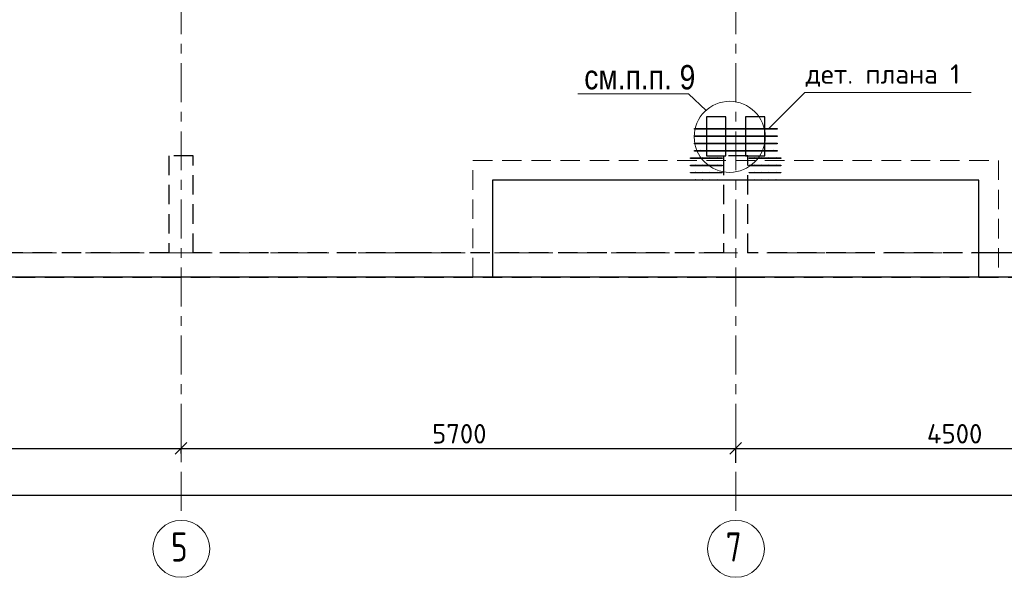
# Model space of a CAD drawing. Header units: metres. Extents: x -38 to 85, y -15 to 19.
# Tile 11 of 93: x 12.09 to 22.21, y -3.33 to 2.4. Entities that reach past the tile are written whole.
import ezdxf

# ---------------------------------------------------------------- set-up
doc = ezdxf.new("R2010")
doc.units = ezdxf.units.M
doc.header["$PDMODE"] = 65
for name, pattern in [('______11', [0.5, 0.4, -0.05, 0, -0.05]), ('______2', [0.27, 0.2, -0.07]), ('______5', [1.1, 0.8, -0.1, 0.1, -0.1])]:
    doc.linetypes.add(name, pattern=pattern)
for name, color, linetype, lineweight in [('XR$2$Осевая линия (1)', 7, '______5', 13), ('XR$2$Размерная линия (1)', 7, 'Continuous', 13), ('XR$3$Арматурный каркас 01', 4, 'Continuous', 35), ('XR$3$ВК__отв в полу 1-2 эт', 220, 'Continuous', 25), ('XR$3$Общий слой (1)', 7, 'Continuous', 13), ('XR$3$Перекрытие (1)', 7, 'Continuous', 35), ('XR$3$Перекрытие (2)', 7, 'Continuous', 35), ('XR$3$Текст_ общее_1', 7, 'Continuous', 13), ('XR$3$Фундамент (1)_1', 7, 'Continuous', 35), ('XR$5$Стена (1)', 7, 'Continuous', 35)]:
    doc.layers.add(name, color=color, linetype=linetype, lineweight=lineweight)
doc.styles.add('ARIAL', font='arial.ttf')
doc.styles.add('ISOCPEUR', font='txt')
doc.dimstyles.new('DIMSTYLE_3', dxfattribs={"dimtxt": 0.2, "dimasz": 0.2, "dimexe": 0, "dimexo": 0, "dimgap": 0.1, "dimtad": 2, "dimdec": 0, "dimlfac": 1000, "dimrnd": 5, "dimzin": 12, "dimdsep": 46, "dimtxsty": 'ISOCPEUR', "dimblk1": 'ALL_ML_STRICH', "dimblk2": 'ALL_ML_STRICH', "dimsah": 1, "dimcen": 0, "dimclrd": 7, "dimclre": 256, "dimclrt": 7, "dimadec": 0, "dimazin": 0, "dimtfac": 1, "dimtdec": 0, "dimtix": 1, "dimtmove": 2, "dimatfit": 3, "dimfxl": 0, "dimtzin": 0, "dimlwd": 0, "dimlwe": -3, "dimarcsym": 0})

# ---------------------------------------------------------------- blocks, each defined once
blk = doc.blocks.new('ALL_ML_STRICH')
at = {"color": 0, "linetype": 'ByBlock', "lineweight": -2}
for p, q in [((-1, 0), (0.5, 0)), ((-0.3, -0.3), (0.3, 0.3)), ((0, -0.5), (0, 0.5))]:
    blk.add_line(p, q, dxfattribs=at)
blk = doc.blocks.new('*D7')
at = {"layer": 'DEFPOINTS', "color": 7, "linetype": 'Continuous', "lineweight": 13, "transparency": 33554687}
for p in [(9.15, -2.009), (9.15, -2.043), (13.75, -2.043)]:
    blk.add_point(p, dxfattribs=at)
at = {"layer": 'XR$2$Размерная линия (1)', "color": 9, "linetype": 'Continuous', "lineweight": -2, "true_color": 0xc7c7c7, "transparency": 33554687}
for p, q in [((9.15, -2.063), (9.15, -2.009)), ((13.75, -2.063), (13.75, -2.009))]:
    blk.add_line(p, q, dxfattribs=at)
at = {"layer": 'XR$2$Размерная линия (1)', "color": 7, "linetype": 'Continuous', "lineweight": -2, "transparency": 33554687}
blk.add_line((9.15, -2.009), (13.75, -2.009), dxfattribs=at)
at = {"layer": 'XR$2$Размерная линия (1)', "color": 7, "linetype": 'Continuous', "lineweight": 13, "transparency": 33554687, "xscale": 0.2, "yscale": 0.2, "zscale": 0.2, "rotation": 180}
blk.add_blockref('ALL_ML_STRICH', (9.15, -2.009), dxfattribs=at)
at = {"layer": 'XR$2$Размерная линия (1)', "color": 7, "linetype": 'Continuous', "lineweight": 13, "transparency": 33554687, "xscale": 0.2, "yscale": 0.2, "zscale": 0.2}
blk.add_blockref('ALL_ML_STRICH', (13.75, -2.009), dxfattribs=at)
at = {"layer": 'XR$2$Размерная линия (1)', "color": 7, "linetype": 'Continuous', "lineweight": 13, "transparency": 33554687, "insert": (11.45, -1.859), "char_height": 0.2, "width": 0.8, "attachment_point": 5, "style": 'ISOCPEUR'}
blk.add_mtext('\\A1;{4600}', dxfattribs=at)
blk = doc.blocks.new('*D8')
at = {"layer": 'DEFPOINTS', "color": 7, "linetype": 'Continuous', "lineweight": 13, "transparency": 33554687}
for p in [(13.75, -2.009), (13.75, -2.043), (19.45, -2.137)]:
    blk.add_point(p, dxfattribs=at)
at = {"layer": 'XR$2$Размерная линия (1)', "color": 9, "linetype": 'Continuous', "lineweight": -2, "true_color": 0xc7c7c7, "transparency": 33554687}
for p, q in [((13.75, -2.063), (13.75, -2.009)), ((19.45, -2.157), (19.45, -2.009))]:
    blk.add_line(p, q, dxfattribs=at)
at = {"layer": 'XR$2$Размерная линия (1)', "color": 7, "linetype": 'Continuous', "lineweight": -2, "transparency": 33554687}
blk.add_line((13.75, -2.009), (19.45, -2.009), dxfattribs=at)
at = {"layer": 'XR$2$Размерная линия (1)', "color": 7, "linetype": 'Continuous', "lineweight": 13, "transparency": 33554687, "xscale": 0.2, "yscale": 0.2, "zscale": 0.2, "rotation": 180}
blk.add_blockref('ALL_ML_STRICH', (13.75, -2.009), dxfattribs=at)
at = {"layer": 'XR$2$Размерная линия (1)', "color": 7, "linetype": 'Continuous', "lineweight": 13, "transparency": 33554687, "xscale": 0.2, "yscale": 0.2, "zscale": 0.2}
blk.add_blockref('ALL_ML_STRICH', (19.45, -2.009), dxfattribs=at)
at = {"layer": 'XR$2$Размерная линия (1)', "color": 7, "linetype": 'Continuous', "lineweight": 13, "transparency": 33554687, "insert": (16.61, -1.859), "char_height": 0.2, "width": 0.8, "attachment_point": 5, "style": 'ISOCPEUR'}
blk.add_mtext('\\A1;{5700}', dxfattribs=at)
blk = doc.blocks.new('*D9')
at = {"layer": 'DEFPOINTS', "color": 7, "linetype": 'Continuous', "lineweight": 13, "transparency": 33554687}
for p in [(19.45, -2.009), (23.95, -2.051), (19.45, -2.137)]:
    blk.add_point(p, dxfattribs=at)
at = {"layer": 'XR$2$Размерная линия (1)', "color": 9, "linetype": 'Continuous', "lineweight": -2, "true_color": 0xc7c7c7, "transparency": 33554687}
for p, q in [((19.45, -2.157), (19.45, -2.009)), ((23.95, -2.071), (23.95, -2.009))]:
    blk.add_line(p, q, dxfattribs=at)
at = {"layer": 'XR$2$Размерная линия (1)', "color": 7, "linetype": 'Continuous', "lineweight": -2, "transparency": 33554687}
blk.add_line((19.45, -2.009), (23.95, -2.009), dxfattribs=at)
at = {"layer": 'XR$2$Размерная линия (1)', "color": 7, "linetype": 'Continuous', "lineweight": 13, "transparency": 33554687, "xscale": 0.2, "yscale": 0.2, "zscale": 0.2, "rotation": 180}
blk.add_blockref('ALL_ML_STRICH', (19.45, -2.009), dxfattribs=at)
at = {"layer": 'XR$2$Размерная линия (1)', "color": 7, "linetype": 'Continuous', "lineweight": 13, "transparency": 33554687, "xscale": 0.2, "yscale": 0.2, "zscale": 0.2}
blk.add_blockref('ALL_ML_STRICH', (23.95, -2.009), dxfattribs=at)
at = {"layer": 'XR$2$Размерная линия (1)', "color": 7, "linetype": 'Continuous', "lineweight": 13, "transparency": 33554687, "insert": (21.7, -1.859), "char_height": 0.2, "width": 0.8, "attachment_point": 5, "style": 'ISOCPEUR'}
blk.add_mtext('\\A1;{4500}', dxfattribs=at)
blk = doc.blocks.new('*D18')
at = {"layer": 'DEFPOINTS', "color": 7, "linetype": 'Continuous', "lineweight": 13, "transparency": 33554687}
for p in [(0.5, -2.363), (61.6, -2.4), (0.5, -2.49)]:
    blk.add_point(p, dxfattribs=at)
at = {"layer": 'XR$2$Размерная линия (1)', "color": 9, "linetype": 'Continuous', "lineweight": -2, "true_color": 0xc7c7c7, "transparency": 33554687}
for p, q in [((0.5, -2.383), (0.5, -2.49)), ((61.6, -2.42), (61.6, -2.49))]:
    blk.add_line(p, q, dxfattribs=at)
at = {"layer": 'XR$2$Размерная линия (1)', "color": 7, "linetype": 'Continuous', "lineweight": -2, "transparency": 33554687}
blk.add_line((0.5, -2.49), (61.6, -2.49), dxfattribs=at)
at = {"layer": 'XR$2$Размерная линия (1)', "color": 7, "linetype": 'Continuous', "lineweight": 13, "transparency": 33554687, "xscale": 0.2, "yscale": 0.2, "zscale": 0.2, "rotation": 180}
blk.add_blockref('ALL_ML_STRICH', (0.5, -2.49), dxfattribs=at)
at = {"layer": 'XR$2$Размерная линия (1)', "color": 7, "linetype": 'Continuous', "lineweight": 13, "transparency": 33554687, "xscale": 0.2, "yscale": 0.2, "zscale": 0.2}
blk.add_blockref('ALL_ML_STRICH', (61.6, -2.49), dxfattribs=at)
at = {"layer": 'XR$2$Размерная линия (1)', "color": 7, "linetype": 'Continuous', "lineweight": 13, "transparency": 33554687, "insert": (31.1, -2.34), "char_height": 0.2, "width": 1, "attachment_point": 5, "style": 'ISOCPEUR'}
blk.add_mtext('\\A1;{61100}', dxfattribs=at)

msp = doc.modelspace()

# ---------------------------------------------------------------- hatches: boundary and pattern name
at = {"layer": 'XR$3$Арматурный каркас 01', "linetype": 'Continuous', "lineweight": 50, "transparency": 33554687}
for points in [[(19.088, 1.282), (19.0878, 1.2831), (19.0871, 1.2841), (19.0861, 1.2848), (19.085, 1.285), (19.0839, 1.2848), (19.0829, 1.2841), (19.0822, 1.2831), (19.082, 1.282), (19.0822, 1.2809), (19.0829, 1.2799), (19.0839, 1.2792), (19.085, 1.279), (19.0861, 1.2792), (19.0871, 1.2799), (19.0878, 1.2809)], [(19.163, 1.282), (19.1628, 1.2831), (19.1621, 1.2841), (19.1611, 1.2848), (19.16, 1.285), (19.1589, 1.2848), (19.1579, 1.2841), (19.1572, 1.2831), (19.157, 1.282), (19.1572, 1.2809), (19.1579, 1.2799), (19.1589, 1.2792), (19.16, 1.279), (19.1611, 1.2792), (19.1621, 1.2799), (19.1628, 1.2809)], [(19.238, 1.282), (19.2378, 1.2831), (19.2371, 1.2841), (19.2361, 1.2848), (19.235, 1.285), (19.2339, 1.2848), (19.2329, 1.2841), (19.2322, 1.2831), (19.232, 1.282), (19.2322, 1.2809), (19.2329, 1.2799), (19.2339, 1.2792), (19.235, 1.279), (19.2361, 1.2792), (19.2371, 1.2799), (19.2378, 1.2809)], [(19.313, 1.282), (19.3128, 1.2831), (19.3121, 1.2841), (19.3111, 1.2848), (19.31, 1.285), (19.3089, 1.2848), (19.3079, 1.2841), (19.3072, 1.2831), (19.307, 1.282), (19.3072, 1.2809), (19.3079, 1.2799), (19.3089, 1.2792), (19.31, 1.279), (19.3111, 1.2792), (19.3121, 1.2799), (19.3128, 1.2809)], [(19.388, 1.282), (19.3878, 1.2831), (19.3871, 1.2841), (19.3861, 1.2848), (19.385, 1.285), (19.3839, 1.2848), (19.3829, 1.2841), (19.3822, 1.2831), (19.382, 1.282), (19.3822, 1.2809), (19.3829, 1.2799), (19.3839, 1.2792), (19.385, 1.279), (19.3861, 1.2792), (19.3871, 1.2799), (19.3878, 1.2809)], [(19.463, 1.282), (19.4628, 1.2831), (19.4621, 1.2841), (19.4611, 1.2848), (19.46, 1.285), (19.4589, 1.2848), (19.4579, 1.2841), (19.4572, 1.2831), (19.457, 1.282), (19.4572, 1.2809), (19.4579, 1.2799), (19.4589, 1.2792), (19.46, 1.279), (19.4611, 1.2792), (19.4621, 1.2799), (19.4628, 1.2809)], [(19.538, 1.282), (19.5378, 1.2831), (19.5371, 1.2841), (19.5361, 1.2848), (19.535, 1.285), (19.5339, 1.2848), (19.5329, 1.2841), (19.5322, 1.2831), (19.532, 1.282), (19.5322, 1.2809), (19.5329, 1.2799), (19.5339, 1.2792), (19.535, 1.279), (19.5361, 1.2792), (19.5371, 1.2799), (19.5378, 1.2809)], [(19.613, 1.282), (19.6128, 1.2831), (19.6121, 1.2841), (19.6111, 1.2848), (19.61, 1.285), (19.6089, 1.2848), (19.6079, 1.2841), (19.6072, 1.2831), (19.607, 1.282), (19.6072, 1.2809), (19.6079, 1.2799), (19.6089, 1.2792), (19.61, 1.279), (19.6111, 1.2792), (19.6121, 1.2799), (19.6128, 1.2809)], [(19.688, 1.282), (19.6878, 1.2831), (19.6871, 1.2841), (19.6861, 1.2848), (19.685, 1.285), (19.6839, 1.2848), (19.6829, 1.2841), (19.6822, 1.2831), (19.682, 1.282), (19.6822, 1.2809), (19.6829, 1.2799), (19.6839, 1.2792), (19.685, 1.279), (19.6861, 1.2792), (19.6871, 1.2799), (19.6878, 1.2809)], [(19.763, 1.282), (19.7628, 1.2831), (19.7621, 1.2841), (19.7611, 1.2848), (19.76, 1.285), (19.7589, 1.2848), (19.7579, 1.2841), (19.7572, 1.2831), (19.757, 1.282), (19.7572, 1.2809), (19.7579, 1.2799), (19.7589, 1.2792), (19.76, 1.279), (19.7611, 1.2792), (19.7621, 1.2799), (19.7628, 1.2809)], [(19.838, 1.282), (19.8378, 1.2831), (19.8371, 1.2841), (19.8361, 1.2848), (19.835, 1.285), (19.8339, 1.2848), (19.8329, 1.2841), (19.8322, 1.2831), (19.832, 1.282), (19.8322, 1.2809), (19.8329, 1.2799), (19.8339, 1.2792), (19.835, 1.279), (19.8361, 1.2792), (19.8371, 1.2799), (19.8378, 1.2809)], [(19.088, 1.207), (19.0878, 1.2081), (19.0871, 1.2091), (19.0861, 1.2098), (19.085, 1.21), (19.0839, 1.2098), (19.0829, 1.2091), (19.0822, 1.2081), (19.082, 1.207), (19.0822, 1.2059), (19.0829, 1.2049), (19.0839, 1.2042), (19.085, 1.204), (19.0861, 1.2042), (19.0871, 1.2049), (19.0878, 1.2059)], [(19.088, 1.132), (19.0878, 1.1331), (19.0871, 1.1341), (19.0861, 1.1348), (19.085, 1.135), (19.0839, 1.1348), (19.0829, 1.1341), (19.0822, 1.1331), (19.082, 1.132), (19.0822, 1.1309), (19.0829, 1.1299), (19.0839, 1.1292), (19.085, 1.129), (19.0861, 1.1292), (19.0871, 1.1299), (19.0878, 1.1309)], [(19.163, 1.207), (19.1628, 1.2081), (19.1621, 1.2091), (19.1611, 1.2098), (19.16, 1.21), (19.1589, 1.2098), (19.1579, 1.2091), (19.1572, 1.2081), (19.157, 1.207), (19.1572, 1.2059), (19.1579, 1.2049), (19.1589, 1.2042), (19.16, 1.204), (19.1611, 1.2042), (19.1621, 1.2049), (19.1628, 1.2059)], [(19.163, 1.132), (19.1628, 1.1331), (19.1621, 1.1341), (19.1611, 1.1348), (19.16, 1.135), (19.1589, 1.1348), (19.1579, 1.1341), (19.1572, 1.1331), (19.157, 1.132), (19.1572, 1.1309), (19.1579, 1.1299), (19.1589, 1.1292), (19.16, 1.129), (19.1611, 1.1292), (19.1621, 1.1299), (19.1628, 1.1309)], [(19.238, 1.207), (19.2378, 1.2081), (19.2371, 1.2091), (19.2361, 1.2098), (19.235, 1.21), (19.2339, 1.2098), (19.2329, 1.2091), (19.2322, 1.2081), (19.232, 1.207), (19.2322, 1.2059), (19.2329, 1.2049), (19.2339, 1.2042), (19.235, 1.204), (19.2361, 1.2042), (19.2371, 1.2049), (19.2378, 1.2059)], [(19.238, 1.132), (19.2378, 1.1331), (19.2371, 1.1341), (19.2361, 1.1348), (19.235, 1.135), (19.2339, 1.1348), (19.2329, 1.1341), (19.2322, 1.1331), (19.232, 1.132), (19.2322, 1.1309), (19.2329, 1.1299), (19.2339, 1.1292), (19.235, 1.129), (19.2361, 1.1292), (19.2371, 1.1299), (19.2378, 1.1309)], [(19.313, 1.207), (19.3128, 1.2081), (19.3121, 1.2091), (19.3111, 1.2098), (19.31, 1.21), (19.3089, 1.2098), (19.3079, 1.2091), (19.3072, 1.2081), (19.307, 1.207), (19.3072, 1.2059), (19.3079, 1.2049), (19.3089, 1.2042), (19.31, 1.204), (19.3111, 1.2042), (19.3121, 1.2049), (19.3128, 1.2059)], [(19.313, 1.132), (19.3128, 1.1331), (19.3121, 1.1341), (19.3111, 1.1348), (19.31, 1.135), (19.3089, 1.1348), (19.3079, 1.1341), (19.3072, 1.1331), (19.307, 1.132), (19.3072, 1.1309), (19.3079, 1.1299), (19.3089, 1.1292), (19.31, 1.129), (19.3111, 1.1292), (19.3121, 1.1299), (19.3128, 1.1309)], [(19.388, 1.207), (19.3878, 1.2081), (19.3871, 1.2091), (19.3861, 1.2098), (19.385, 1.21), (19.3839, 1.2098), (19.3829, 1.2091), (19.3822, 1.2081), (19.382, 1.207), (19.3822, 1.2059), (19.3829, 1.2049), (19.3839, 1.2042), (19.385, 1.204), (19.3861, 1.2042), (19.3871, 1.2049), (19.3878, 1.2059)], [(19.388, 1.132), (19.3878, 1.1331), (19.3871, 1.1341), (19.3861, 1.1348), (19.385, 1.135), (19.3839, 1.1348), (19.3829, 1.1341), (19.3822, 1.1331), (19.382, 1.132), (19.3822, 1.1309), (19.3829, 1.1299), (19.3839, 1.1292), (19.385, 1.129), (19.3861, 1.1292), (19.3871, 1.1299), (19.3878, 1.1309)], [(19.463, 1.207), (19.4628, 1.2081), (19.4621, 1.2091), (19.4611, 1.2098), (19.46, 1.21), (19.4589, 1.2098), (19.4579, 1.2091), (19.4572, 1.2081), (19.457, 1.207), (19.4572, 1.2059), (19.4579, 1.2049), (19.4589, 1.2042), (19.46, 1.204), (19.4611, 1.2042), (19.4621, 1.2049), (19.4628, 1.2059)], [(19.463, 1.132), (19.4628, 1.1331), (19.4621, 1.1341), (19.4611, 1.1348), (19.46, 1.135), (19.4589, 1.1348), (19.4579, 1.1341), (19.4572, 1.1331), (19.457, 1.132), (19.4572, 1.1309), (19.4579, 1.1299), (19.4589, 1.1292), (19.46, 1.129), (19.4611, 1.1292), (19.4621, 1.1299), (19.4628, 1.1309)], [(19.538, 1.207), (19.5378, 1.2081), (19.5371, 1.2091), (19.5361, 1.2098), (19.535, 1.21), (19.5339, 1.2098), (19.5329, 1.2091), (19.5322, 1.2081), (19.532, 1.207), (19.5322, 1.2059), (19.5329, 1.2049), (19.5339, 1.2042), (19.535, 1.204), (19.5361, 1.2042), (19.5371, 1.2049), (19.5378, 1.2059)], [(19.538, 1.132), (19.5378, 1.1331), (19.5371, 1.1341), (19.5361, 1.1348), (19.535, 1.135), (19.5339, 1.1348), (19.5329, 1.1341), (19.5322, 1.1331), (19.532, 1.132), (19.5322, 1.1309), (19.5329, 1.1299), (19.5339, 1.1292), (19.535, 1.129), (19.5361, 1.1292), (19.5371, 1.1299), (19.5378, 1.1309)], [(19.613, 1.207), (19.6128, 1.2081), (19.6121, 1.2091), (19.6111, 1.2098), (19.61, 1.21), (19.6089, 1.2098), (19.6079, 1.2091), (19.6072, 1.2081), (19.607, 1.207), (19.6072, 1.2059), (19.6079, 1.2049), (19.6089, 1.2042), (19.61, 1.204), (19.6111, 1.2042), (19.6121, 1.2049), (19.6128, 1.2059)], [(19.613, 1.132), (19.6128, 1.1331), (19.6121, 1.1341), (19.6111, 1.1348), (19.61, 1.135), (19.6089, 1.1348), (19.6079, 1.1341), (19.6072, 1.1331), (19.607, 1.132), (19.6072, 1.1309), (19.6079, 1.1299), (19.6089, 1.1292), (19.61, 1.129), (19.6111, 1.1292), (19.6121, 1.1299), (19.6128, 1.1309)], [(19.688, 1.207), (19.6878, 1.2081), (19.6871, 1.2091), (19.6861, 1.2098), (19.685, 1.21), (19.6839, 1.2098), (19.6829, 1.2091), (19.6822, 1.2081), (19.682, 1.207), (19.6822, 1.2059), (19.6829, 1.2049), (19.6839, 1.2042), (19.685, 1.204), (19.6861, 1.2042), (19.6871, 1.2049), (19.6878, 1.2059)], [(19.688, 1.132), (19.6878, 1.1331), (19.6871, 1.1341), (19.6861, 1.1348), (19.685, 1.135), (19.6839, 1.1348), (19.6829, 1.1341), (19.6822, 1.1331), (19.682, 1.132), (19.6822, 1.1309), (19.6829, 1.1299), (19.6839, 1.1292), (19.685, 1.129), (19.6861, 1.1292), (19.6871, 1.1299), (19.6878, 1.1309)], [(19.763, 1.207), (19.7628, 1.2081), (19.7621, 1.2091), (19.7611, 1.2098), (19.76, 1.21), (19.7589, 1.2098), (19.7579, 1.2091), (19.7572, 1.2081), (19.757, 1.207), (19.7572, 1.2059), (19.7579, 1.2049), (19.7589, 1.2042), (19.76, 1.204), (19.7611, 1.2042), (19.7621, 1.2049), (19.7628, 1.2059)], [(19.763, 1.132), (19.7628, 1.1331), (19.7621, 1.1341), (19.7611, 1.1348), (19.76, 1.135), (19.7589, 1.1348), (19.7579, 1.1341), (19.7572, 1.1331), (19.757, 1.132), (19.7572, 1.1309), (19.7579, 1.1299), (19.7589, 1.1292), (19.76, 1.129), (19.7611, 1.1292), (19.7621, 1.1299), (19.7628, 1.1309)], [(19.838, 1.207), (19.8378, 1.2081), (19.8371, 1.2091), (19.8361, 1.2098), (19.835, 1.21), (19.8339, 1.2098), (19.8329, 1.2091), (19.8322, 1.2081), (19.832, 1.207), (19.8322, 1.2059), (19.8329, 1.2049), (19.8339, 1.2042), (19.835, 1.204), (19.8361, 1.2042), (19.8371, 1.2049), (19.8378, 1.2059)], [(19.838, 1.132), (19.8378, 1.1331), (19.8371, 1.1341), (19.8361, 1.1348), (19.835, 1.135), (19.8339, 1.1348), (19.8329, 1.1341), (19.8322, 1.1331), (19.832, 1.132), (19.8322, 1.1309), (19.8329, 1.1299), (19.8339, 1.1292), (19.835, 1.129), (19.8361, 1.1292), (19.8371, 1.1299), (19.8378, 1.1309)], [(19.088, 1.057), (19.0878, 1.0581), (19.0871, 1.0591), (19.0861, 1.0598), (19.085, 1.06), (19.0839, 1.0598), (19.0829, 1.0591), (19.0822, 1.0581), (19.082, 1.057), (19.0822, 1.0559), (19.0829, 1.0549), (19.0839, 1.0542), (19.085, 1.054), (19.0861, 1.0542), (19.0871, 1.0549), (19.0878, 1.0559)], [(19.163, 1.057), (19.1628, 1.0581), (19.1621, 1.0591), (19.1611, 1.0598), (19.16, 1.06), (19.1589, 1.0598), (19.1579, 1.0591), (19.1572, 1.0581), (19.157, 1.057), (19.1572, 1.0559), (19.1579, 1.0549), (19.1589, 1.0542), (19.16, 1.054), (19.1611, 1.0542), (19.1621, 1.0549), (19.1628, 1.0559)], [(19.238, 1.057), (19.2378, 1.0581), (19.2371, 1.0591), (19.2361, 1.0598), (19.235, 1.06), (19.2339, 1.0598), (19.2329, 1.0591), (19.2322, 1.0581), (19.232, 1.057), (19.2322, 1.0559), (19.2329, 1.0549), (19.2339, 1.0542), (19.235, 1.054), (19.2361, 1.0542), (19.2371, 1.0549), (19.2378, 1.0559)], [(19.313, 1.057), (19.3128, 1.0581), (19.3121, 1.0591), (19.3111, 1.0598), (19.31, 1.06), (19.3089, 1.0598), (19.3079, 1.0591), (19.3072, 1.0581), (19.307, 1.057), (19.3072, 1.0559), (19.3079, 1.0549), (19.3089, 1.0542), (19.31, 1.054), (19.3111, 1.0542), (19.3121, 1.0549), (19.3128, 1.0559)], [(19.388, 1.057), (19.3878, 1.0581), (19.3871, 1.0591), (19.3861, 1.0598), (19.385, 1.06), (19.3839, 1.0598), (19.3829, 1.0591), (19.3822, 1.0581), (19.382, 1.057), (19.3822, 1.0559), (19.3829, 1.0549), (19.3839, 1.0542), (19.385, 1.054), (19.3861, 1.0542), (19.3871, 1.0549), (19.3878, 1.0559)], [(19.463, 1.057), (19.4628, 1.0581), (19.4621, 1.0591), (19.4611, 1.0598), (19.46, 1.06), (19.4589, 1.0598), (19.4579, 1.0591), (19.4572, 1.0581), (19.457, 1.057), (19.4572, 1.0559), (19.4579, 1.0549), (19.4589, 1.0542), (19.46, 1.054), (19.4611, 1.0542), (19.4621, 1.0549), (19.4628, 1.0559)], [(19.538, 1.057), (19.5378, 1.0581), (19.5371, 1.0591), (19.5361, 1.0598), (19.535, 1.06), (19.5339, 1.0598), (19.5329, 1.0591), (19.5322, 1.0581), (19.532, 1.057), (19.5322, 1.0559), (19.5329, 1.0549), (19.5339, 1.0542), (19.535, 1.054), (19.5361, 1.0542), (19.5371, 1.0549), (19.5378, 1.0559)], [(19.613, 1.057), (19.6128, 1.0581), (19.6121, 1.0591), (19.6111, 1.0598), (19.61, 1.06), (19.6089, 1.0598), (19.6079, 1.0591), (19.6072, 1.0581), (19.607, 1.057), (19.6072, 1.0559), (19.6079, 1.0549), (19.6089, 1.0542), (19.61, 1.054), (19.6111, 1.0542), (19.6121, 1.0549), (19.6128, 1.0559)], [(19.688, 1.057), (19.6878, 1.0581), (19.6871, 1.0591), (19.6861, 1.0598), (19.685, 1.06), (19.6839, 1.0598), (19.6829, 1.0591), (19.6822, 1.0581), (19.682, 1.057), (19.6822, 1.0559), (19.6829, 1.0549), (19.6839, 1.0542), (19.685, 1.054), (19.6861, 1.0542), (19.6871, 1.0549), (19.6878, 1.0559)], [(19.763, 1.057), (19.7628, 1.0581), (19.7621, 1.0591), (19.7611, 1.0598), (19.76, 1.06), (19.7589, 1.0598), (19.7579, 1.0591), (19.7572, 1.0581), (19.757, 1.057), (19.7572, 1.0559), (19.7579, 1.0549), (19.7589, 1.0542), (19.76, 1.054), (19.7611, 1.0542), (19.7621, 1.0549), (19.7628, 1.0559)], [(19.838, 1.057), (19.8378, 1.0581), (19.8371, 1.0591), (19.8361, 1.0598), (19.835, 1.06), (19.8339, 1.0598), (19.8329, 1.0591), (19.8322, 1.0581), (19.832, 1.057), (19.8322, 1.0559), (19.8329, 1.0549), (19.8339, 1.0542), (19.835, 1.054), (19.8361, 1.0542), (19.8371, 1.0549), (19.8378, 1.0559)], [(19.038, 0.982), (19.0378, 0.9831), (19.0371, 0.9841), (19.0361, 0.9848), (19.035, 0.985), (19.0339, 0.9848), (19.0329, 0.9841), (19.0322, 0.9831), (19.032, 0.982), (19.0322, 0.9809), (19.0329, 0.9799), (19.0339, 0.9792), (19.035, 0.979), (19.0361, 0.9792), (19.0371, 0.9799), (19.0378, 0.9809)], [(19.113, 0.982), (19.1128, 0.9831), (19.1121, 0.9841), (19.1111, 0.9848), (19.11, 0.985), (19.1089, 0.9848), (19.1079, 0.9841), (19.1072, 0.9831), (19.107, 0.982), (19.1072, 0.9809), (19.1079, 0.9799), (19.1089, 0.9792), (19.11, 0.979), (19.1111, 0.9792), (19.1121, 0.9799), (19.1128, 0.9809)], [(19.188, 0.982), (19.1878, 0.9831), (19.1871, 0.9841), (19.1861, 0.9848), (19.185, 0.985), (19.1839, 0.9848), (19.1829, 0.9841), (19.1822, 0.9831), (19.182, 0.982), (19.1822, 0.9809), (19.1829, 0.9799), (19.1839, 0.9792), (19.185, 0.979), (19.1861, 0.9792), (19.1871, 0.9799), (19.1878, 0.9809)], [(19.263, 0.982), (19.2628, 0.9831), (19.2621, 0.9841), (19.2611, 0.9848), (19.26, 0.985), (19.2589, 0.9848), (19.2579, 0.9841), (19.2572, 0.9831), (19.257, 0.982), (19.2572, 0.9809), (19.2579, 0.9799), (19.2589, 0.9792), (19.26, 0.979), (19.2611, 0.9792), (19.2621, 0.9799), (19.2628, 0.9809)], [(19.643, 0.982), (19.6428, 0.9831), (19.6421, 0.9841), (19.6411, 0.9848), (19.64, 0.985), (19.6389, 0.9848), (19.6379, 0.9841), (19.6372, 0.9831), (19.637, 0.982), (19.6372, 0.9809), (19.6379, 0.9799), (19.6389, 0.9792), (19.64, 0.979), (19.6411, 0.9792), (19.6421, 0.9799), (19.6428, 0.9809)], [(19.718, 0.982), (19.7178, 0.9831), (19.7171, 0.9841), (19.7161, 0.9848), (19.715, 0.985), (19.7139, 0.9848), (19.7129, 0.9841), (19.7122, 0.9831), (19.712, 0.982), (19.7122, 0.9809), (19.7129, 0.9799), (19.7139, 0.9792), (19.715, 0.979), (19.7161, 0.9792), (19.7171, 0.9799), (19.7178, 0.9809)], [(19.793, 0.982), (19.7928, 0.9831), (19.7921, 0.9841), (19.7911, 0.9848), (19.79, 0.985), (19.7889, 0.9848), (19.7879, 0.9841), (19.7872, 0.9831), (19.787, 0.982), (19.7872, 0.9809), (19.7879, 0.9799), (19.7889, 0.9792), (19.79, 0.979), (19.7911, 0.9792), (19.7921, 0.9799), (19.7928, 0.9809)], [(19.868, 0.982), (19.8678, 0.9831), (19.8671, 0.9841), (19.8661, 0.9848), (19.865, 0.985), (19.8639, 0.9848), (19.8629, 0.9841), (19.8622, 0.9831), (19.862, 0.982), (19.8622, 0.9809), (19.8629, 0.9799), (19.8639, 0.9792), (19.865, 0.979), (19.8661, 0.9792), (19.8671, 0.9799), (19.8678, 0.9809)], [(19.038, 0.907), (19.0378, 0.9081), (19.0371, 0.9091), (19.0361, 0.9098), (19.035, 0.91), (19.0339, 0.9098), (19.0329, 0.9091), (19.0322, 0.9081), (19.032, 0.907), (19.0322, 0.9059), (19.0329, 0.9049), (19.0339, 0.9042), (19.035, 0.904), (19.0361, 0.9042), (19.0371, 0.9049), (19.0378, 0.9059)], [(19.038, 0.832), (19.0378, 0.8331), (19.0371, 0.8341), (19.0361, 0.8348), (19.035, 0.835), (19.0339, 0.8348), (19.0329, 0.8341), (19.0322, 0.8331), (19.032, 0.832), (19.0322, 0.8309), (19.0329, 0.8299), (19.0339, 0.8292), (19.035, 0.829), (19.0361, 0.8292), (19.0371, 0.8299), (19.0378, 0.8309)], [(19.113, 0.907), (19.1128, 0.9081), (19.1121, 0.9091), (19.1111, 0.9098), (19.11, 0.91), (19.1089, 0.9098), (19.1079, 0.9091), (19.1072, 0.9081), (19.107, 0.907), (19.1072, 0.9059), (19.1079, 0.9049), (19.1089, 0.9042), (19.11, 0.904), (19.1111, 0.9042), (19.1121, 0.9049), (19.1128, 0.9059)], [(19.113, 0.832), (19.1128, 0.8331), (19.1121, 0.8341), (19.1111, 0.8348), (19.11, 0.835), (19.1089, 0.8348), (19.1079, 0.8341), (19.1072, 0.8331), (19.107, 0.832), (19.1072, 0.8309), (19.1079, 0.8299), (19.1089, 0.8292), (19.11, 0.829), (19.1111, 0.8292), (19.1121, 0.8299), (19.1128, 0.8309)], [(19.188, 0.907), (19.1878, 0.9081), (19.1871, 0.9091), (19.1861, 0.9098), (19.185, 0.91), (19.1839, 0.9098), (19.1829, 0.9091), (19.1822, 0.9081), (19.182, 0.907), (19.1822, 0.9059), (19.1829, 0.9049), (19.1839, 0.9042), (19.185, 0.904), (19.1861, 0.9042), (19.1871, 0.9049), (19.1878, 0.9059)], [(19.188, 0.832), (19.1878, 0.8331), (19.1871, 0.8341), (19.1861, 0.8348), (19.185, 0.835), (19.1839, 0.8348), (19.1829, 0.8341), (19.1822, 0.8331), (19.182, 0.832), (19.1822, 0.8309), (19.1829, 0.8299), (19.1839, 0.8292), (19.185, 0.829), (19.1861, 0.8292), (19.1871, 0.8299), (19.1878, 0.8309)], [(19.263, 0.907), (19.2628, 0.9081), (19.2621, 0.9091), (19.2611, 0.9098), (19.26, 0.91), (19.2589, 0.9098), (19.2579, 0.9091), (19.2572, 0.9081), (19.257, 0.907), (19.2572, 0.9059), (19.2579, 0.9049), (19.2589, 0.9042), (19.26, 0.904), (19.2611, 0.9042), (19.2621, 0.9049), (19.2628, 0.9059)], [(19.263, 0.832), (19.2628, 0.8331), (19.2621, 0.8341), (19.2611, 0.8348), (19.26, 0.835), (19.2589, 0.8348), (19.2579, 0.8341), (19.2572, 0.8331), (19.257, 0.832), (19.2572, 0.8309), (19.2579, 0.8299), (19.2589, 0.8292), (19.26, 0.829), (19.2611, 0.8292), (19.2621, 0.8299), (19.2628, 0.8309)], [(19.643, 0.907), (19.6428, 0.9081), (19.6421, 0.9091), (19.6411, 0.9098), (19.64, 0.91), (19.6389, 0.9098), (19.6379, 0.9091), (19.6372, 0.9081), (19.637, 0.907), (19.6372, 0.9059), (19.6379, 0.9049), (19.6389, 0.9042), (19.64, 0.904), (19.6411, 0.9042), (19.6421, 0.9049), (19.6428, 0.9059)], [(19.643, 0.832), (19.6428, 0.8331), (19.6421, 0.8341), (19.6411, 0.8348), (19.64, 0.835), (19.6389, 0.8348), (19.6379, 0.8341), (19.6372, 0.8331), (19.637, 0.832), (19.6372, 0.8309), (19.6379, 0.8299), (19.6389, 0.8292), (19.64, 0.829), (19.6411, 0.8292), (19.6421, 0.8299), (19.6428, 0.8309)], [(19.718, 0.907), (19.7178, 0.9081), (19.7171, 0.9091), (19.7161, 0.9098), (19.715, 0.91), (19.7139, 0.9098), (19.7129, 0.9091), (19.7122, 0.9081), (19.712, 0.907), (19.7122, 0.9059), (19.7129, 0.9049), (19.7139, 0.9042), (19.715, 0.904), (19.7161, 0.9042), (19.7171, 0.9049), (19.7178, 0.9059)], [(19.718, 0.832), (19.7178, 0.8331), (19.7171, 0.8341), (19.7161, 0.8348), (19.715, 0.835), (19.7139, 0.8348), (19.7129, 0.8341), (19.7122, 0.8331), (19.712, 0.832), (19.7122, 0.8309), (19.7129, 0.8299), (19.7139, 0.8292), (19.715, 0.829), (19.7161, 0.8292), (19.7171, 0.8299), (19.7178, 0.8309)], [(19.793, 0.907), (19.7928, 0.9081), (19.7921, 0.9091), (19.7911, 0.9098), (19.79, 0.91), (19.7889, 0.9098), (19.7879, 0.9091), (19.7872, 0.9081), (19.787, 0.907), (19.7872, 0.9059), (19.7879, 0.9049), (19.7889, 0.9042), (19.79, 0.904), (19.7911, 0.9042), (19.7921, 0.9049), (19.7928, 0.9059)], [(19.793, 0.832), (19.7928, 0.8331), (19.7921, 0.8341), (19.7911, 0.8348), (19.79, 0.835), (19.7889, 0.8348), (19.7879, 0.8341), (19.7872, 0.8331), (19.787, 0.832), (19.7872, 0.8309), (19.7879, 0.8299), (19.7889, 0.8292), (19.79, 0.829), (19.7911, 0.8292), (19.7921, 0.8299), (19.7928, 0.8309)], [(19.868, 0.907), (19.8678, 0.9081), (19.8671, 0.9091), (19.8661, 0.9098), (19.865, 0.91), (19.8639, 0.9098), (19.8629, 0.9091), (19.8622, 0.9081), (19.862, 0.907), (19.8622, 0.9059), (19.8629, 0.9049), (19.8639, 0.9042), (19.865, 0.904), (19.8661, 0.9042), (19.8671, 0.9049), (19.8678, 0.9059)], [(19.868, 0.832), (19.8678, 0.8331), (19.8671, 0.8341), (19.8661, 0.8348), (19.865, 0.835), (19.8639, 0.8348), (19.8629, 0.8341), (19.8622, 0.8331), (19.862, 0.832), (19.8622, 0.8309), (19.8629, 0.8299), (19.8639, 0.8292), (19.865, 0.829), (19.8661, 0.8292), (19.8671, 0.8299), (19.8678, 0.8309)], [(19.038, 0.757), (19.0378, 0.7581), (19.0371, 0.7591), (19.0361, 0.7598), (19.035, 0.76), (19.0339, 0.7598), (19.0329, 0.7591), (19.0322, 0.7581), (19.032, 0.757), (19.0322, 0.7559), (19.0329, 0.7549), (19.0339, 0.7542), (19.035, 0.754), (19.0361, 0.7542), (19.0371, 0.7549), (19.0378, 0.7559)], [(19.113, 0.757), (19.1128, 0.7581), (19.1121, 0.7591), (19.1111, 0.7598), (19.11, 0.76), (19.1089, 0.7598), (19.1079, 0.7591), (19.1072, 0.7581), (19.107, 0.757), (19.1072, 0.7559), (19.1079, 0.7549), (19.1089, 0.7542), (19.11, 0.754), (19.1111, 0.7542), (19.1121, 0.7549), (19.1128, 0.7559)], [(19.188, 0.757), (19.1878, 0.7581), (19.1871, 0.7591), (19.1861, 0.7598), (19.185, 0.76), (19.1839, 0.7598), (19.1829, 0.7591), (19.1822, 0.7581), (19.182, 0.757), (19.1822, 0.7559), (19.1829, 0.7549), (19.1839, 0.7542), (19.185, 0.754), (19.1861, 0.7542), (19.1871, 0.7549), (19.1878, 0.7559)], [(19.263, 0.757), (19.2628, 0.7581), (19.2621, 0.7591), (19.2611, 0.7598), (19.26, 0.76), (19.2589, 0.7598), (19.2579, 0.7591), (19.2572, 0.7581), (19.257, 0.757), (19.2572, 0.7559), (19.2579, 0.7549), (19.2589, 0.7542), (19.26, 0.754), (19.2611, 0.7542), (19.2621, 0.7549), (19.2628, 0.7559)], [(19.643, 0.757), (19.6428, 0.7581), (19.6421, 0.7591), (19.6411, 0.7598), (19.64, 0.76), (19.6389, 0.7598), (19.6379, 0.7591), (19.6372, 0.7581), (19.637, 0.757), (19.6372, 0.7559), (19.6379, 0.7549), (19.6389, 0.7542), (19.64, 0.754), (19.6411, 0.7542), (19.6421, 0.7549), (19.6428, 0.7559)], [(19.718, 0.757), (19.7178, 0.7581), (19.7171, 0.7591), (19.7161, 0.7598), (19.715, 0.76), (19.7139, 0.7598), (19.7129, 0.7591), (19.7122, 0.7581), (19.712, 0.757), (19.7122, 0.7559), (19.7129, 0.7549), (19.7139, 0.7542), (19.715, 0.754), (19.7161, 0.7542), (19.7171, 0.7549), (19.7178, 0.7559)], [(19.793, 0.757), (19.7928, 0.7581), (19.7921, 0.7591), (19.7911, 0.7598), (19.79, 0.76), (19.7889, 0.7598), (19.7879, 0.7591), (19.7872, 0.7581), (19.787, 0.757), (19.7872, 0.7559), (19.7879, 0.7549), (19.7889, 0.7542), (19.79, 0.754), (19.7911, 0.7542), (19.7921, 0.7549), (19.7928, 0.7559)], [(19.868, 0.757), (19.8678, 0.7581), (19.8671, 0.7591), (19.8661, 0.7598), (19.865, 0.76), (19.8639, 0.7598), (19.8629, 0.7591), (19.8622, 0.7581), (19.862, 0.757), (19.8622, 0.7559), (19.8629, 0.7549), (19.8639, 0.7542), (19.865, 0.754), (19.8661, 0.7542), (19.8671, 0.7549), (19.8678, 0.7559)]]:
    msp.add_hatch(color=2, dxfattribs=at).paths.add_polyline_path(points)

# ---------------------------------------------------------------- linework, layer by layer
at = {"color": 7, "linetype": 'Continuous', "lineweight": 13, "transparency": 33554687}
msp.add_lwpolyline([(19.7935, 1.2824), (20.1612, 1.6501), (21.8712, 1.6501)], dxfattribs=at)
at = {"layer": 'XR$2$Осевая линия (1)', "color": 253, "linetype": '______11', "lineweight": 13, "true_color": 0xa0a0a0, "transparency": 33554687}
for p, q in [((13.75, -2.65), (13.75, 8.13)), ((19.45, -2.65), (19.45, 8.13)), ((-2.63, 0), (62.6, 0))]:
    msp.add_line(p, q, dxfattribs=at)
at = {"layer": 'XR$2$Осевая линия (1)', "color": 7, "linetype": 'Continuous', "lineweight": 13, "transparency": 33554687}
for centre in [(13.7524, -3.0419), (19.4524, -3.0419)]:
    msp.add_circle(centre, 0.2924, dxfattribs=at)
at = {"layer": 'XR$3$Арматурный каркас 01', "color": 2, "linetype": 'Continuous', "lineweight": 25, "transparency": 33554687}
for points in [[(19.025, 1.278), (19.875, 1.278), (19.875, 1.272), (19.025, 1.272), (19.025, 1.278)], [(19.025, 1.278), (19.875, 1.278), (19.875, 1.272), (19.025, 1.272), (19.025, 1.278)], [(19.025, 1.203), (19.875, 1.203), (19.875, 1.197), (19.025, 1.197), (19.025, 1.203)], [(19.025, 1.203), (19.875, 1.203), (19.875, 1.197), (19.025, 1.197), (19.025, 1.203)], [(19.025, 1.128), (19.875, 1.128), (19.875, 1.122), (19.025, 1.122), (19.025, 1.128)], [(19.025, 1.128), (19.875, 1.128), (19.875, 1.122), (19.025, 1.122), (19.025, 1.128)], [(19.025, 1.053), (19.875, 1.053), (19.875, 1.047), (19.025, 1.047), (19.025, 1.053)], [(19.025, 1.053), (19.875, 1.053), (19.875, 1.047), (19.025, 1.047), (19.025, 1.053)], [(19.31, 0.972), (18.985, 0.972), (18.985, 0.978), (19.31, 0.978), (19.31, 0.972)], [(19.31, 0.972), (18.985, 0.972), (18.985, 0.978), (19.31, 0.978), (19.31, 0.972)], [(19.59, 0.978), (19.915, 0.978), (19.915, 0.972), (19.59, 0.972), (19.59, 0.978)], [(19.59, 0.978), (19.915, 0.978), (19.915, 0.972), (19.59, 0.972), (19.59, 0.978)], [(19.31, 0.897), (18.985, 0.897), (18.985, 0.903), (19.31, 0.903), (19.31, 0.897)], [(19.31, 0.897), (18.985, 0.897), (18.985, 0.903), (19.31, 0.903), (19.31, 0.897)], [(19.31, 0.822), (18.985, 0.822), (18.985, 0.828), (19.31, 0.828), (19.31, 0.822)], [(19.31, 0.822), (18.985, 0.822), (18.985, 0.828), (19.31, 0.828), (19.31, 0.822)], [(19.59, 0.903), (19.915, 0.903), (19.915, 0.897), (19.59, 0.897), (19.59, 0.903)], [(19.59, 0.903), (19.915, 0.903), (19.915, 0.897), (19.59, 0.897), (19.59, 0.903)], [(19.59, 0.828), (19.915, 0.828), (19.915, 0.822), (19.59, 0.822), (19.59, 0.828)], [(19.59, 0.828), (19.915, 0.828), (19.915, 0.822), (19.59, 0.822), (19.59, 0.828)], [(19.31, 0.747), (18.985, 0.747), (18.985, 0.753), (19.31, 0.753), (19.31, 0.747)], [(19.31, 0.747), (18.985, 0.747), (18.985, 0.753), (19.31, 0.753), (19.31, 0.747)], [(19.59, 0.753), (19.915, 0.753), (19.915, 0.747), (19.59, 0.747), (19.59, 0.753)], [(19.59, 0.753), (19.915, 0.753), (19.915, 0.747), (19.59, 0.747), (19.59, 0.753)]]:
    msp.add_lwpolyline(points, dxfattribs=at)
at = {"layer": 'XR$3$ВК__отв в полу 1-2 эт', "color": 7, "linetype": 'Continuous', "lineweight": 13, "transparency": 33554687}
msp.add_circle((19.3886, 1.1934), 0.3652, dxfattribs=at)
at = {"layer": 'XR$3$Общий слой (1)', "color": 7, "linetype": 'Continuous', "lineweight": 13, "transparency": 33554687}
msp.add_lwpolyline([(19.145, 1.4654), (18.9664, 1.6347), (17.8264, 1.6347)], dxfattribs=at)
at = {"layer": 'XR$3$Перекрытие (1)', "color": 7, "linetype": 'Continuous', "lineweight": 25, "transparency": 33554687}
for p, q in [((19.15, 1.4), (19.15, 1)), ((19.35, 1.4), (19.15, 1.4)), ((19.35, 1), (19.35, 1.4)), ((19.55, 1.4), (19.55, 1)), ((19.75, 1.4), (19.55, 1.4)), ((19.75, 1), (19.75, 1.4)), ((19.15, 1), (19.35, 1)), ((19.55, 1), (19.75, 1)), ((16.95, 0.7496), (16.95, -0.25)), ((21.95, 0.7496), (16.95, 0.7496)), ((21.95, -0.25), (21.95, 0.7496)), ((16.95, -0.25), (11.65, -0.25)), ((28.575, -0.25), (21.95, -0.25))]:
    msp.add_line(p, q, dxfattribs=at)
at = {"layer": 'XR$3$Перекрытие (2)', "color": 7, "linetype": '______2', "lineweight": 18, "transparency": 33554687}
for p, q in [((16.75, -0.25), (16.75, 0.95)), ((16.75, 0.95), (22.15, 0.95)), ((22.15, 0.95), (22.15, -0.25))]:
    msp.add_line(p, q, dxfattribs=at)
at = {"layer": 'XR$3$Перекрытие (2)', "color": 7, "linetype": 'Continuous', "lineweight": 25, "transparency": 33554687}
msp.add_line((21.95, -0.25), (16.95, -0.25), dxfattribs=at)
at = {"layer": 'XR$5$Стена (1)', "color": 253, "linetype": '______2', "lineweight": -3, "true_color": 0xa0a0a0, "transparency": 33554687}
for p, q in [((13.875, 1), (13.625, 1)), ((13.625, 1), (13.625, 0)), ((13.755, 1), (13.675, 1)), ((13.875, 0), (13.875, 1)), ((19.575, 1), (19.325, 1)), ((19.325, 1), (19.325, 0)), ((19.575, 1), (19.495, 1)), ((19.575, 0), (19.575, 1)), ((13.625, 0), (11.9002, 0)), ((16.15, 0), (13.875, 0)), ((16.27, 0), (16.15, 0)), ((19.325, 0), (16.27, 0)), ((22.0802, 0), (19.575, 0)), ((22.2002, 0), (22.0802, 0)), ((23.825, 0), (22.2002, 0)), ((9.05, -0.25), (19.35, -0.25)), ((19.35, -0.25), (19.55, -0.25)), ((19.55, -0.25), (32.675, -0.25))]:
    msp.add_line(p, q, dxfattribs=at)

# ---------------------------------------------------------------- texts
at = {"layer": 'XR$2$Осевая линия (1)', "color": 7, "linetype": 'Continuous', "lineweight": 13, "transparency": 33554687, "char_height": 0.3, "width": 0.326407, "attachment_point": 7, "style": 'ISOCPEUR'}
for s, insert in [('\\W0.78;5', (13.6474, -3.1724)), ('\\W0.78;7', (19.3474, -3.1724))]:
    msp.add_mtext(s, dxfattribs=dict(at, insert=insert))
at = {"layer": 'XR$3$Текст_ общее_1', "color": 7, "linetype": 'Continuous', "lineweight": 13, "transparency": 33554687, "insert": (20.9612, 1.8234), "char_height": 0.2, "width": 1.695238, "attachment_point": 5, "style": 'ISOCPEUR'}
msp.add_mtext('\\A1;{\\fISOCPEUR|i0|b0;\\H0.200000;\\W1.000000;\\C7;дет. плана 1}\\P', dxfattribs=at)
at = {"layer": 'XR$3$Фундамент (1)_1', "color": 7, "linetype": 'Continuous', "lineweight": 13, "transparency": 33554687, "insert": (17.8937, 1.8047), "char_height": 0.25, "width": 1.482417, "attachment_point": 4, "style": 'ARIAL'}
msp.add_mtext('\\W0.83;см.п.п. 9', dxfattribs=at)

# ---------------------------------------------------------------- dimensions: what is measured, and where the dimension line sits
at = {"layer": 'XR$2$Размерная линия (1)', "color": 7, "linetype": 'Continuous', "lineweight": 13, "transparency": 33554687}
for base, p1, p2, picture, middle in [((13.75, -2.009), (9.15, -2.0632), (13.75, -2.0632), '*D7', (11.45, -1.859)), ((19.45, -2.009), (13.75, -2.0632), (19.45, -2.1575), '*D8', (16.61, -1.859)), ((23.95, -2.009), (19.45, -2.1575), (23.95, -2.0708), '*D9', (21.7, -1.859)), ((61.6, -2.4901), (0.5, -2.3833), (61.6, -2.4201), '*D18', (31.1, -2.3401))]:
    dim = msp.add_linear_dim(base=base, p1=p1, p2=p2, dimstyle='DIMSTYLE_3', override={"dimpost": '<>', "dimclrd": 7, "dimclre": 9, "dimclrt": 7, "dimlwd": 0, "dimlwe": 65533}, dxfattribs=at)
    dim.commit()
    dim.dimension.update_dxf_attribs({"geometry": picture, "text_midpoint": middle, "dimtype": 160})

doc.saveas('drawing.dxf')
